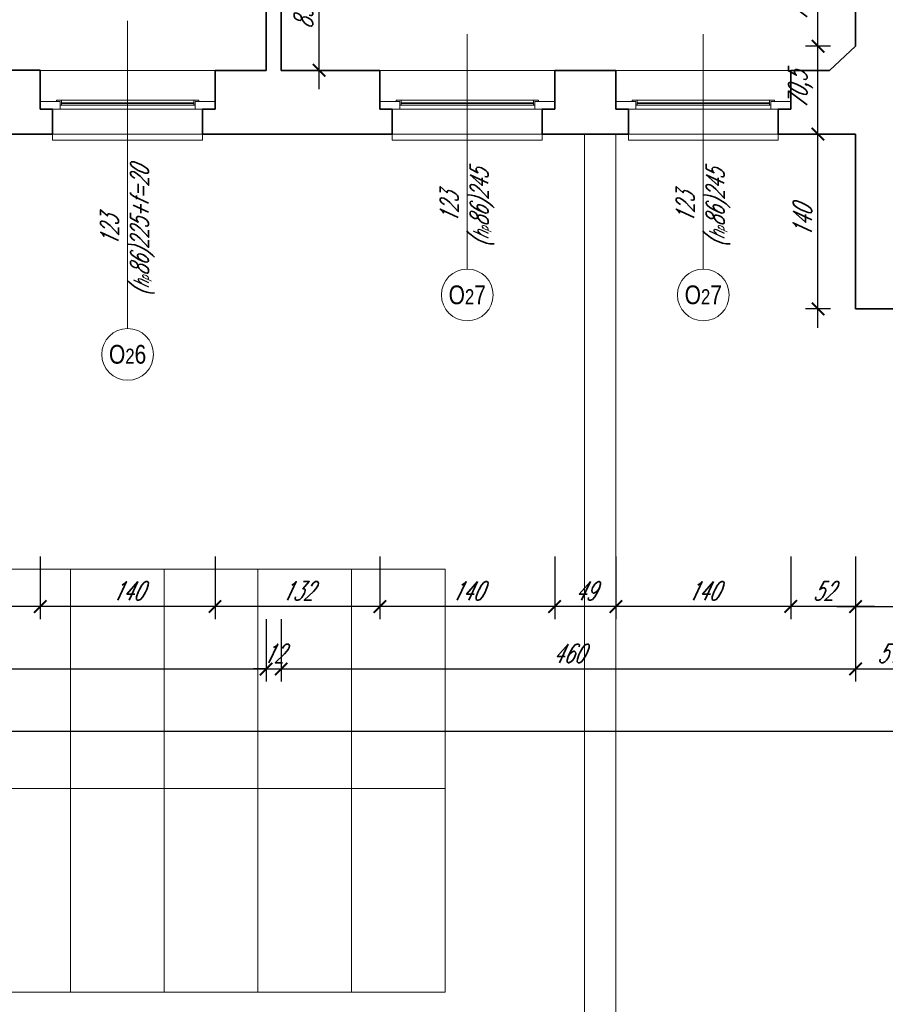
# Model space of a CAD drawing. Header units: millimetres. Extents: x 402 to 79005, y -7782 to 89952.
# Tile 162 of 256: x 23455 to 24149, y 30546 to 31334. Entities that reach past the tile are written whole.
import ezdxf

# ---------------------------------------------------------------- set-up
doc = ezdxf.new("R2010")
doc.units = ezdxf.units.MM
doc.header["$LTSCALE"] = 10
doc.linetypes.add('DASHED', pattern=[19.05, 12.7, -6.35])
doc.layers.get('0').update_dxf_attribs({"lineweight": 0})
doc.layers.get('Defpoints').update_dxf_attribs({"color": 253})
for name, color, linetype, lineweight in [('01 parter - ściany', 253, 'Continuous', 35), ('03-01_okna', 253, 'Continuous', 15), ('04-1_widok', 253, 'Continuous', 5), ('05-01_wymiary', 253, 'Continuous', 5), ('05-03_opis', 253, 'Continuous', 5)]:
    doc.layers.add(name, color=color, linetype=linetype, lineweight=lineweight)
doc.styles.add('ariel', font='ARIAL.TTF', dxfattribs={"width": 0.8})
doc.styles.add('ariel_wym', font='simplex.shx', dxfattribs={"width": 0.65, "oblique": 25})
doc.dimstyles.new('ariel 50', dxfattribs={"dimtxt": 15, "dimasz": 10, "dimexe": 10, "dimexo": 0, "dimgap": 5, "dimtad": 1, "dimdec": 1, "dimrnd": 0.5, "dimtxsty": 'ariel_wym', "dimblk": 'ARCHTICK', "dimcen": 2.5, "dimdle": 15, "dimazin": 0, "dimtfac": 1, "dimtdec": 1, "dimtix": 1, "dimtmove": 0, "dimatfit": 3, "dimldrblk": 'DOT', "dimfxl": 0, "dimarcsym": 0})
doc.dimstyles.new('ariel 50 wnętrze', dxfattribs={"dimtxt": 15, "dimasz": 10, "dimexe": 10, "dimexo": 0, "dimgap": 5, "dimtad": 1, "dimdec": 1, "dimrnd": 0.5, "dimtxsty": 'ariel_wym', "dimblk": 'ARCHTICK', "dimcen": 2.5, "dimdle": 15, "dimazin": 0, "dimtfac": 1, "dimtdec": 1, "dimtix": 1, "dimtmove": 0, "dimatfit": 3, "dimldrblk": 'DOT', "dimfxl": 0, "dimarcsym": 0})

# ---------------------------------------------------------------- blocks, each defined once
blk = doc.blocks.new('_ArchTick')
at = {"color": 0, "linetype": 'ByBlock', "const_width": 0.15}
blk.add_lwpolyline([(-0.5, -0.5), (0.5, 0.5)], dxfattribs=at)
blk = doc.blocks.new('*D1098')
at = {"layer": '05-01_wymiary', "color": 0, "lineweight": -2}
for p, q in [((24124.83, 30904.29), (24124.83, 30854.29)), ((24243.71, 30904.29), (24243.71, 30854.29)), ((24109.83, 30864.29), (24258.71, 30864.29))]:
    blk.add_line(p, q, dxfattribs=at)
at = {"layer": 'Defpoints', "color": 0}
for p in [(24243.71, 31153.49), (24124.83, 31102.5), (24243.71, 30864.29)]:
    blk.add_point(p, dxfattribs=at)
at = {"layer": '05-01_wymiary', "color": 0, "lineweight": -2, "xscale": 10, "yscale": 10, "zscale": 10, "rotation": 180}
blk.add_blockref('_ArchTick', (24124.83, 30864.29), dxfattribs=at)
at = {"layer": '05-01_wymiary', "color": 0, "lineweight": -2, "xscale": 10, "yscale": 10, "zscale": 10}
blk.add_blockref('_ArchTick', (24243.71, 30864.29), dxfattribs=at)
at = {"layer": '05-01_wymiary', "color": 0, "insert": (24184.27, 30876.79), "char_height": 15, "attachment_point": 5, "style": 'ariel_wym'}
blk.add_mtext('119', dxfattribs=at)
blk = doc.blocks.new('_Dot')
at = {"color": 0, "linetype": 'ByBlock', "lineweight": -2}
blk.add_line((-0.5, 0), (-1, 0), dxfattribs=at)
at = {"color": 0, "linetype": 'ByBlock', "const_width": 0.5}
blk.add_lwpolyline([(-0.25, 0, 1), (0.25, 0, 1)], format="xyb", close=True, dxfattribs=at)
blk = doc.blocks.new('*D1382')
at = {"layer": '05-01_wymiary', "color": 0, "lineweight": -2}
for p, q in [((24072.83, 30904.29), (24072.83, 30854.29)), ((24124.83, 30904.29), (24124.83, 30854.29)), ((24139.83, 30864.29), (24057.83, 30864.29))]:
    blk.add_line(p, q, dxfattribs=at)
at = {"layer": 'Defpoints', "color": 0}
for p in [(24072.83, 31293.5), (24124.83, 31102.5), (24072.83, 30864.29)]:
    blk.add_point(p, dxfattribs=at)
at = {"layer": '05-01_wymiary', "color": 0, "lineweight": -2, "xscale": 10, "yscale": 10, "zscale": 10, "rotation": 180}
blk.add_blockref('_ArchTick', (24072.83, 30864.29), dxfattribs=at)
at = {"layer": '05-01_wymiary', "color": 0, "lineweight": -2, "xscale": 10, "yscale": 10, "zscale": 10}
blk.add_blockref('_ArchTick', (24124.83, 30864.29), dxfattribs=at)
at = {"layer": '05-01_wymiary', "color": 0, "insert": (24098.83, 30876.79), "char_height": 15, "attachment_point": 5, "style": 'ariel_wym'}
blk.add_mtext('52', dxfattribs=at)
blk = doc.blocks.new('*D1383')
at = {"layer": '05-01_wymiary', "color": 0, "lineweight": -2}
for p, q in [((23932.83, 30904.29), (23932.83, 30854.29)), ((24072.83, 30904.29), (24072.83, 30854.29)), ((24087.83, 30864.29), (23917.83, 30864.29))]:
    blk.add_line(p, q, dxfattribs=at)
at = {"layer": 'Defpoints', "color": 0}
for p in [(23932.83, 31293.51), (24072.83, 31293.5), (23932.83, 30864.29)]:
    blk.add_point(p, dxfattribs=at)
at = {"layer": '05-01_wymiary', "color": 0, "lineweight": -2, "xscale": 10, "yscale": 10, "zscale": 10, "rotation": 180}
blk.add_blockref('_ArchTick', (23932.83, 30864.29), dxfattribs=at)
at = {"layer": '05-01_wymiary', "color": 0, "lineweight": -2, "xscale": 10, "yscale": 10, "zscale": 10}
blk.add_blockref('_ArchTick', (24072.83, 30864.29), dxfattribs=at)
at = {"layer": '05-01_wymiary', "color": 0, "insert": (24002.83, 30876.79), "char_height": 15, "attachment_point": 5, "style": 'ariel_wym'}
blk.add_mtext('140', dxfattribs=at)
blk = doc.blocks.new('*D1384')
at = {"layer": '05-01_wymiary', "color": 0, "lineweight": -2}
for p, q in [((23883.83, 30904.29), (23883.83, 30854.29)), ((23932.83, 30904.29), (23932.83, 30854.29)), ((23947.83, 30864.29), (23868.83, 30864.29))]:
    blk.add_line(p, q, dxfattribs=at)
at = {"layer": 'Defpoints', "color": 0}
for p in [(23883.83, 31293.51), (23932.83, 31293.51), (23883.83, 30864.29)]:
    blk.add_point(p, dxfattribs=at)
at = {"layer": '05-01_wymiary', "color": 0, "lineweight": -2, "xscale": 10, "yscale": 10, "zscale": 10, "rotation": 180}
blk.add_blockref('_ArchTick', (23883.83, 30864.29), dxfattribs=at)
at = {"layer": '05-01_wymiary', "color": 0, "lineweight": -2, "xscale": 10, "yscale": 10, "zscale": 10}
blk.add_blockref('_ArchTick', (23932.83, 30864.29), dxfattribs=at)
at = {"layer": '05-01_wymiary', "color": 0, "insert": (23908.33, 30876.79), "char_height": 15, "attachment_point": 5, "style": 'ariel_wym'}
blk.add_mtext('49', dxfattribs=at)
blk = doc.blocks.new('*D1385')
at = {"layer": '05-01_wymiary', "color": 0, "lineweight": -2}
for p, q in [((23743.83, 30904.29), (23743.83, 30854.29)), ((23883.83, 30904.29), (23883.83, 30854.29)), ((23898.83, 30864.29), (23728.83, 30864.29))]:
    blk.add_line(p, q, dxfattribs=at)
at = {"layer": 'Defpoints', "color": 0}
for p in [(23743.83, 31293.52), (23883.83, 31293.51), (23743.83, 30864.29)]:
    blk.add_point(p, dxfattribs=at)
at = {"layer": '05-01_wymiary', "color": 0, "lineweight": -2, "xscale": 10, "yscale": 10, "zscale": 10, "rotation": 180}
blk.add_blockref('_ArchTick', (23743.83, 30864.29), dxfattribs=at)
at = {"layer": '05-01_wymiary', "color": 0, "lineweight": -2, "xscale": 10, "yscale": 10, "zscale": 10}
blk.add_blockref('_ArchTick', (23883.83, 30864.29), dxfattribs=at)
at = {"layer": '05-01_wymiary', "color": 0, "insert": (23813.83, 30876.79), "char_height": 15, "attachment_point": 5, "style": 'ariel_wym'}
blk.add_mtext('140', dxfattribs=at)
blk = doc.blocks.new('*D1386')
at = {"layer": '05-01_wymiary', "color": 0, "lineweight": -2}
for p, q in [((23611.88, 30904.29), (23611.88, 30854.29)), ((23743.83, 30904.29), (23743.83, 30854.29)), ((23758.83, 30864.29), (23596.88, 30864.29))]:
    blk.add_line(p, q, dxfattribs=at)
at = {"layer": 'Defpoints', "color": 0}
for p in [(23611.88, 31293.53), (23743.83, 31293.52), (23611.88, 30864.29)]:
    blk.add_point(p, dxfattribs=at)
at = {"layer": '05-01_wymiary', "color": 0, "lineweight": -2, "xscale": 10, "yscale": 10, "zscale": 10, "rotation": 180}
blk.add_blockref('_ArchTick', (23611.88, 30864.29), dxfattribs=at)
at = {"layer": '05-01_wymiary', "color": 0, "lineweight": -2, "xscale": 10, "yscale": 10, "zscale": 10}
blk.add_blockref('_ArchTick', (23743.83, 30864.29), dxfattribs=at)
at = {"layer": '05-01_wymiary', "color": 0, "insert": (23677.86, 30876.79), "char_height": 15, "attachment_point": 5, "style": 'ariel_wym'}
blk.add_mtext('132', dxfattribs=at)
blk = doc.blocks.new('*D1387')
at = {"layer": '05-01_wymiary', "color": 0, "lineweight": -2}
for p, q in [((23471.88, 30904.29), (23471.88, 30854.29)), ((23611.88, 30904.29), (23611.88, 30854.29)), ((23626.88, 30864.29), (23456.88, 30864.29))]:
    blk.add_line(p, q, dxfattribs=at)
at = {"layer": 'Defpoints', "color": 0}
for p in [(23471.88, 31293.53), (23611.88, 31293.53), (23471.88, 30864.29)]:
    blk.add_point(p, dxfattribs=at)
at = {"layer": '05-01_wymiary', "color": 0, "lineweight": -2, "xscale": 10, "yscale": 10, "zscale": 10, "rotation": 180}
blk.add_blockref('_ArchTick', (23471.88, 30864.29), dxfattribs=at)
at = {"layer": '05-01_wymiary', "color": 0, "lineweight": -2, "xscale": 10, "yscale": 10, "zscale": 10}
blk.add_blockref('_ArchTick', (23611.88, 30864.29), dxfattribs=at)
at = {"layer": '05-01_wymiary', "color": 0, "insert": (23541.88, 30876.79), "char_height": 15, "attachment_point": 5, "style": 'ariel_wym'}
blk.add_mtext('140', dxfattribs=at)
blk = doc.blocks.new('*D1388')
at = {"layer": '05-01_wymiary', "color": 0, "lineweight": -2}
for p, q in [((23357.09, 30904.29), (23357.09, 30854.29)), ((23471.88, 30904.29), (23471.88, 30854.29)), ((23486.88, 30864.29), (23342.09, 30864.29))]:
    blk.add_line(p, q, dxfattribs=at)
at = {"layer": 'Defpoints', "color": 0}
for p in [(23357.09, 31293.46), (23471.88, 31293.53), (23357.09, 30864.29)]:
    blk.add_point(p, dxfattribs=at)
at = {"layer": '05-01_wymiary', "color": 0, "lineweight": -2, "xscale": 10, "yscale": 10, "zscale": 10, "rotation": 180}
blk.add_blockref('_ArchTick', (23357.09, 30864.29), dxfattribs=at)
at = {"layer": '05-01_wymiary', "color": 0, "lineweight": -2, "xscale": 10, "yscale": 10, "zscale": 10}
blk.add_blockref('_ArchTick', (23471.88, 30864.29), dxfattribs=at)
at = {"layer": '05-01_wymiary', "color": 0, "insert": (23414.48, 30876.79), "char_height": 15, "attachment_point": 5, "style": 'ariel_wym'}
blk.add_mtext('115', dxfattribs=at)
blk = doc.blocks.new('*D1393')
at = {"layer": '05-01_wymiary', "color": 0, "lineweight": -2}
for p, q in [((22968.66, 30854.29), (22968.66, 30804.29)), ((23652.79, 30854.29), (23652.79, 30804.29)), ((22953.66, 30814.29), (23667.79, 30814.29))]:
    blk.add_line(p, q, dxfattribs=at)
at = {"layer": 'Defpoints', "color": 0}
for p in [(22968.66, 31293.56), (23652.79, 31293.52), (23652.79, 30814.29)]:
    blk.add_point(p, dxfattribs=at)
at = {"layer": '05-01_wymiary', "color": 0, "lineweight": -2, "xscale": 10, "yscale": 10, "zscale": 10, "rotation": 180}
blk.add_blockref('_ArchTick', (22968.66, 30814.29), dxfattribs=at)
at = {"layer": '05-01_wymiary', "color": 0, "lineweight": -2, "xscale": 10, "yscale": 10, "zscale": 10}
blk.add_blockref('_ArchTick', (23652.79, 30814.29), dxfattribs=at)
at = {"layer": '05-01_wymiary', "color": 0, "insert": (23310.72, 30826.79), "char_height": 15, "attachment_point": 5, "style": 'ariel_wym'}
blk.add_mtext('684', dxfattribs=at)
blk = doc.blocks.new('*D1394')
at = {"layer": '05-01_wymiary', "color": 0, "lineweight": -2}
for p, q in [((23652.79, 30854.29), (23652.79, 30804.29)), ((23664.83, 30854.29), (23664.83, 30804.29)), ((23652.79, 30814.29), (23642.79, 30814.29)), ((23652.79, 30814.29), (23664.83, 30814.29)), ((23664.83, 30814.29), (23674.83, 30814.29))]:
    blk.add_line(p, q, dxfattribs=at)
at = {"layer": 'Defpoints', "color": 0}
for p in [(23652.79, 31293.52), (23664.83, 31293.52), (23664.83, 30814.29)]:
    blk.add_point(p, dxfattribs=at)
at = {"layer": '05-01_wymiary', "color": 0, "lineweight": -2, "xscale": 10, "yscale": 10, "zscale": 10}
blk.add_blockref('_ArchTick', (23652.79, 30814.29), dxfattribs=at)
at = {"layer": '05-01_wymiary', "color": 0, "lineweight": -2, "xscale": 10, "yscale": 10, "zscale": 10, "rotation": 180}
blk.add_blockref('_ArchTick', (23664.83, 30814.29), dxfattribs=at)
at = {"layer": '05-01_wymiary', "color": 0, "insert": (23658.81, 30826.79), "char_height": 15, "attachment_point": 5, "style": 'ariel_wym'}
blk.add_mtext('12', dxfattribs=at)
blk = doc.blocks.new('*D1395')
at = {"layer": '05-01_wymiary', "color": 0, "lineweight": -2}
for p, q in [((23664.83, 30854.29), (23664.83, 30804.29)), ((24124.83, 30854.29), (24124.83, 30804.29)), ((23649.83, 30814.29), (24139.83, 30814.29))]:
    blk.add_line(p, q, dxfattribs=at)
at = {"layer": 'Defpoints', "color": 0}
for p in [(23664.83, 31293.52), (24124.83, 31242.5), (24124.83, 30814.29)]:
    blk.add_point(p, dxfattribs=at)
at = {"layer": '05-01_wymiary', "color": 0, "lineweight": -2, "xscale": 10, "yscale": 10, "zscale": 10, "rotation": 180}
blk.add_blockref('_ArchTick', (23664.83, 30814.29), dxfattribs=at)
at = {"layer": '05-01_wymiary', "color": 0, "lineweight": -2, "xscale": 10, "yscale": 10, "zscale": 10}
blk.add_blockref('_ArchTick', (24124.83, 30814.29), dxfattribs=at)
at = {"layer": '05-01_wymiary', "color": 0, "insert": (23894.83, 30826.79), "char_height": 15, "attachment_point": 5, "style": 'ariel_wym'}
blk.add_mtext('460', dxfattribs=at)
blk = doc.blocks.new('*D1396')
at = {"layer": '05-01_wymiary', "color": 0, "lineweight": -2}
for p, q in [((24124.83, 30854.29), (24124.83, 30804.29)), ((24175.83, 30854.29), (24175.83, 30804.29)), ((24109.83, 30814.29), (24190.83, 30814.29))]:
    blk.add_line(p, q, dxfattribs=at)
at = {"layer": 'Defpoints', "color": 0}
for p in [(24124.83, 31242.5), (24175.83, 31242.5), (24175.83, 30814.29)]:
    blk.add_point(p, dxfattribs=at)
at = {"layer": '05-01_wymiary', "color": 0, "lineweight": -2, "xscale": 10, "yscale": 10, "zscale": 10, "rotation": 180}
blk.add_blockref('_ArchTick', (24124.83, 30814.29), dxfattribs=at)
at = {"layer": '05-01_wymiary', "color": 0, "lineweight": -2, "xscale": 10, "yscale": 10, "zscale": 10}
blk.add_blockref('_ArchTick', (24175.83, 30814.29), dxfattribs=at)
at = {"layer": '05-01_wymiary', "color": 0, "insert": (24150.33, 30826.79), "char_height": 15, "attachment_point": 5, "style": 'ariel_wym'}
blk.add_mtext('51', dxfattribs=at)
blk = doc.blocks.new('*D1410')
at = {"layer": '05-01_wymiary', "color": 0, "lineweight": -2}
for p, q in [((22972.22, 30804.29), (22972.22, 30754.29)), ((26786.83, 30804.29), (26786.83, 30754.29)), ((26801.83, 30764.29), (22957.22, 30764.29))]:
    blk.add_line(p, q, dxfattribs=at)
at = {"layer": 'Defpoints', "color": 0}
for p in [(22972.22, 31242.5), (26786.83, 31242.5), (22972.22, 30764.29)]:
    blk.add_point(p, dxfattribs=at)
at = {"layer": '05-01_wymiary', "color": 0, "lineweight": -2, "xscale": 10, "yscale": 10, "zscale": 10, "rotation": 180}
blk.add_blockref('_ArchTick', (22972.22, 30764.29), dxfattribs=at)
at = {"layer": '05-01_wymiary', "color": 0, "lineweight": -2, "xscale": 10, "yscale": 10, "zscale": 10}
blk.add_blockref('_ArchTick', (26786.83, 30764.29), dxfattribs=at)
at = {"layer": '05-01_wymiary', "color": 0, "insert": (24879.53, 30778.22), "char_height": 15, "attachment_point": 5, "style": 'ariel_wym'}
blk.add_mtext('3814,5', dxfattribs=at)
blk = doc.blocks.new('*D1288')
at = {"layer": '05-01_wymiary', "color": 0, "lineweight": -2}
for p, q in [((24094.68, 31087.5), (24094.68, 31257.5)), ((24104.68, 31242.5), (24084.68, 31242.5)), ((24104.68, 31102.5), (24084.68, 31102.5))]:
    blk.add_line(p, q, dxfattribs=at)
at = {"layer": 'Defpoints', "color": 0}
for p in [(24094.68, 31242.5), (24124.83, 31242.5), (24124.83, 31102.5)]:
    blk.add_point(p, dxfattribs=at)
at = {"layer": '05-01_wymiary', "color": 0, "lineweight": -2, "xscale": 10, "yscale": 10, "zscale": 10}
for p, rotation in [((24094.68, 31242.5), 90), ((24094.68, 31102.5), 270)]:
    blk.add_blockref('_ArchTick', p, dxfattribs=dict(at, rotation=rotation))
at = {"layer": '05-01_wymiary', "color": 0, "insert": (24082.18, 31172.5), "char_height": 15, "attachment_point": 5, "rotation": 90, "style": 'ariel_wym'}
blk.add_mtext('140', dxfattribs=at)
blk = doc.blocks.new('*D1289')
at = {"layer": '05-01_wymiary', "color": 0, "lineweight": -2}
for p, q in [((24094.68, 31227.5), (24094.68, 31327.81)), ((24104.68, 31312.81), (24084.68, 31312.81)), ((24104.68, 31242.5), (24084.68, 31242.5))]:
    blk.add_line(p, q, dxfattribs=at)
at = {"layer": 'Defpoints', "color": 0}
for p in [(24094.68, 31312.81), (24124.83, 31312.81), (24124.83, 31242.5)]:
    blk.add_point(p, dxfattribs=at)
at = {"layer": '05-01_wymiary', "color": 0, "lineweight": -2, "xscale": 10, "yscale": 10, "zscale": 10}
for p, rotation in [((24094.68, 31312.81), 90), ((24094.68, 31242.5), 270)]:
    blk.add_blockref('_ArchTick', p, dxfattribs=dict(at, rotation=rotation))
at = {"layer": '05-01_wymiary', "color": 0, "insert": (24080.75, 31277.65), "char_height": 15, "attachment_point": 5, "rotation": 90, "style": 'ariel_wym'}
blk.add_mtext('70,5', dxfattribs=at)
blk = doc.blocks.new('*D1290')
at = {"layer": '05-01_wymiary', "color": 0, "lineweight": -2}
for p, q in [((24094.68, 31297.81), (24094.68, 31398.5)), ((24104.68, 31383.5), (24084.68, 31383.5)), ((24104.68, 31312.81), (24084.68, 31312.81))]:
    blk.add_line(p, q, dxfattribs=at)
at = {"layer": 'Defpoints', "color": 0}
for p in [(24094.68, 31383.5), (24124.83, 31383.5), (24124.83, 31312.81)]:
    blk.add_point(p, dxfattribs=at)
at = {"layer": '05-01_wymiary', "color": 0, "lineweight": -2, "xscale": 10, "yscale": 10, "zscale": 10}
for p, rotation in [((24094.68, 31383.5), 90), ((24094.68, 31312.81), 270)]:
    blk.add_blockref('_ArchTick', p, dxfattribs=dict(at, rotation=rotation))
at = {"layer": '05-01_wymiary', "color": 0, "insert": (24080.75, 31348.15), "char_height": 15, "attachment_point": 5, "rotation": 90, "style": 'ariel_wym'}
blk.add_mtext('70,5', dxfattribs=at)
blk = doc.blocks.new('*D1299')
at = {"layer": '05-01_wymiary', "color": 0, "lineweight": -2}
for p, q in [((24202.39, 31168.5), (24202.39, 31087.5)), ((24192.39, 31153.5), (24212.39, 31153.5)), ((24192.39, 31102.5), (24212.39, 31102.5))]:
    blk.add_line(p, q, dxfattribs=at)
at = {"layer": 'Defpoints', "color": 0}
for p in [(24175.83, 31153.5), (24124.83, 31102.5), (24202.39, 31102.5)]:
    blk.add_point(p, dxfattribs=at)
at = {"layer": '05-01_wymiary', "color": 0, "lineweight": -2, "xscale": 10, "yscale": 10, "zscale": 10}
for p, rotation in [((24202.39, 31153.5), 90), ((24202.39, 31102.5), 270)]:
    blk.add_blockref('_ArchTick', p, dxfattribs=dict(at, rotation=rotation))
at = {"layer": '05-01_wymiary', "color": 0, "insert": (24189.89, 31128), "char_height": 15, "attachment_point": 5, "rotation": 90, "style": 'ariel_wym'}
blk.add_mtext('51', dxfattribs=at)
blk = doc.blocks.new('*D1371')
at = {"layer": '05-01_wymiary', "color": 0, "lineweight": -2}
for p, q in [((23695.19, 31278.52), (23695.19, 31391.51)), ((23685.19, 31376.51), (23705.19, 31376.51)), ((23685.19, 31293.52), (23705.19, 31293.52))]:
    blk.add_line(p, q, dxfattribs=at)
at = {"layer": 'Defpoints', "color": 0}
for p in [(23664.83, 31376.51), (23695.19, 31376.51), (23664.83, 31293.52)]:
    blk.add_point(p, dxfattribs=at)
at = {"layer": '05-01_wymiary', "color": 0, "lineweight": -2, "xscale": 10, "yscale": 10, "zscale": 10}
for p, rotation in [((23695.19, 31376.51), 90), ((23695.19, 31293.52), 270)]:
    blk.add_blockref('_ArchTick', p, dxfattribs=dict(at, rotation=rotation))
at = {"layer": '05-01_wymiary', "color": 0, "insert": (23682.69, 31335.02), "char_height": 15, "attachment_point": 5, "rotation": 90, "style": 'ariel_wym'}
blk.add_mtext('83', dxfattribs=at)

msp = doc.modelspace()

# ---------------------------------------------------------------- linework, layer by layer
at = {"layer": '01 parter - ściany'}
for p, q in [((24124.835, 31312.809), (24124.835, 31383.499)), ((23664.835, 31293.515), (23664.835, 31376.515)), ((23652.792, 31364.971), (23652.789, 31293.524)), ((24103.835, 31293.502), (24124.835, 31312.809)), ((23471.878, 31293.533), (23357.089, 31293.539)), ((23471.878, 31262.54), (23471.878, 31293.533)), ((23652.789, 31293.524), (23611.878, 31293.526)), ((23611.878, 31262.54), (23611.878, 31293.526)), ((23743.835, 31293.519), (23664.835, 31293.523)), ((23743.835, 31262.572), (23743.835, 31293.519)), ((23932.835, 31293.509), (23883.835, 31293.511)), ((23883.835, 31262.572), (23883.835, 31293.511)), ((23932.835, 31262.572), (23932.835, 31293.509)), ((24103.835, 31293.502), (24072.835, 31293.502)), ((24072.835, 31262.572), (24072.835, 31293.502)), ((23471.878, 31262.526), (23481.878, 31262.526)), ((23481.878, 31262.54), (23481.878, 31242.499)), ((23601.878, 31262.54), (23601.878, 31242.499)), ((23601.878, 31262.54), (23611.878, 31262.54)), ((23743.835, 31262.572), (23753.835, 31262.572)), ((23753.835, 31262.572), (23753.835, 31242.499)), ((23873.835, 31262.572), (23873.835, 31242.499)), ((23873.835, 31262.572), (23883.835, 31262.572)), ((23932.835, 31262.572), (23942.835, 31262.572)), ((23942.835, 31262.572), (23942.835, 31242.499)), ((24062.835, 31262.572), (24062.835, 31242.499)), ((24062.835, 31262.572), (24072.835, 31262.572)), ((23481.878, 31242.499), (23347.089, 31242.499)), ((23753.835, 31242.499), (23601.878, 31242.499)), ((23942.835, 31242.499), (23873.835, 31242.499)), ((24124.835, 31242.499), (24062.835, 31242.499)), ((24124.835, 31102.499), (24124.835, 31242.499)), ((24253.709, 31102.505), (24124.835, 31102.499))]:
    msp.add_line(p, q, dxfattribs=at)
at = {"layer": '03-01_okna', "linetype": 'Continuous', "lineweight": 0}
for p, q in [((23488.909, 31269.568), (23488.909, 31265.568)), ((23594.878, 31269.572), (23594.878, 31265.572)), ((23760.866, 31269.568), (23760.866, 31265.568)), ((23866.835, 31269.572), (23866.835, 31265.572)), ((23949.866, 31269.568), (23949.866, 31265.568)), ((24055.835, 31269.572), (24055.835, 31265.572)), ((23595.878, 31265.572), (23487.909, 31265.568)), ((23487.909, 31262.568), (23595.878, 31262.572)), ((23594.878, 31267.572), (23488.909, 31267.568)), ((23594.878, 31267.072), (23488.909, 31267.068)), ((23867.835, 31265.572), (23759.866, 31265.568)), ((23759.866, 31262.568), (23867.835, 31262.572)), ((23866.835, 31267.572), (23760.866, 31267.568)), ((23866.835, 31267.072), (23760.866, 31267.068)), ((24056.835, 31265.572), (23948.866, 31265.568)), ((23948.866, 31262.568), (24056.835, 31262.572)), ((24055.835, 31267.572), (23949.866, 31267.568)), ((24055.835, 31267.072), (23949.866, 31267.068)), ((23481.878, 31242.499), (23481.878, 31237.499)), ((23601.904, 31237.503), (23481.878, 31237.499)), ((23601.904, 31242.503), (23601.904, 31237.503)), ((23753.835, 31242.499), (23753.835, 31237.499)), ((23873.861, 31237.503), (23753.835, 31237.499)), ((23873.861, 31242.503), (23873.861, 31237.503)), ((23942.835, 31242.499), (23942.835, 31237.499)), ((24062.861, 31237.503), (23942.835, 31237.499)), ((24062.861, 31242.503), (24062.861, 31237.503))]:
    msp.add_line(p, q, dxfattribs=at)
at = {"layer": '03-01_okna', "linetype": 'DASHED'}
for p, q in [((23601.904, 31242.503), (23481.878, 31242.499)), ((23873.861, 31242.503), (23753.835, 31242.499)), ((24062.861, 31242.503), (23942.835, 31242.499))]:
    msp.add_line(p, q, dxfattribs=at)
at = {"layer": '03-01_okna', "linetype": 'Continuous', "lineweight": 0}
for points in [[(23471.909, 31268.568), (23487.909, 31268.568), (23487.909, 31262.568), (23471.909, 31262.568)], [(23595.878, 31268.572), (23611.878, 31268.572), (23611.878, 31262.572), (23595.878, 31262.572)], [(23743.866, 31268.568), (23759.866, 31268.568), (23759.866, 31262.568), (23743.866, 31262.568)], [(23867.835, 31268.572), (23883.835, 31268.572), (23883.835, 31262.572), (23867.835, 31262.572)], [(23932.866, 31268.568), (23948.866, 31268.568), (23948.866, 31262.568), (23932.866, 31262.568)], [(24056.835, 31268.572), (24072.835, 31268.572), (24072.835, 31262.572), (24056.835, 31262.572)]]:
    msp.add_lwpolyline(points, close=True, dxfattribs=at)
for points in [[(23598.878, 31268.572), (23598.878, 31269.572), (23484.909, 31269.568), (23484.909, 31268.568)], [(23870.835, 31268.572), (23870.835, 31269.572), (23756.866, 31269.568), (23756.866, 31268.568)], [(24059.835, 31268.572), (24059.835, 31269.572), (23945.866, 31269.568), (23945.866, 31268.568)]]:
    msp.add_lwpolyline(points, dxfattribs=at)
at = {"layer": '04-1_widok'}
for p, q in [((23471.878, 31293.509), (23611.878, 31293.502)), ((23743.835, 31293.509), (23883.835, 31293.502)), ((23932.835, 31293.509), (24072.835, 31293.502)), ((23907.813, 31242.499), (23907.813, 29995.725)), ((23932.835, 31242.499), (23932.825, 30008.499)), ((23196.245, 30894.138), (23796.245, 30894.138)), ((23496.245, 30894.138), (23496.245, 30555.693)), ((23571.245, 30555.693), (23571.245, 30894.138)), ((23646.245, 30894.138), (23646.245, 30555.693)), ((23721.245, 30555.693), (23721.245, 30894.138)), ((23796.245, 30894.138), (23796.245, 30555.693)), ((23196.245, 30718.705), (23796.245, 30718.705)), ((23796.245, 30555.693), (23196.245, 30555.693))]:
    msp.add_line(p, q, dxfattribs=at)
at = {"layer": '05-03_opis', "lineweight": 0}
for p, q in [((23541.891, 31333.04), (23541.891, 31086.802)), ((23813.848, 31322.436), (23813.848, 31134.419)), ((24002.848, 31322.436), (24002.848, 31134.419))]:
    msp.add_line(p, q, dxfattribs=at)
for centre in [(23813.848, 31113.73), (24002.848, 31113.73), (23541.891, 31066.112)]:
    msp.add_circle(centre, 20.689, dxfattribs=at)

# ---------------------------------------------------------------- texts
at = {"layer": '05-03_opis', "lineweight": 0, "char_height": 14.4, "attachment_point": 5, "rotation": 90, "style": 'ariel_wym'}
for s, insert, width in [('123\\P({\\H0.8333x;h\\H0.6x;p}86)225+f=20', (23541.891, 31164.795), 120.88173), ('123\\P({\\H0.8333x;h\\H0.6x;p}86)245', (23813.848, 31183.302), 62.66128), ('123\\P({\\H0.8333x;h\\H0.6x;p}86)245', (24002.848, 31183.302), 62.66128)]:
    msp.add_mtext(s, dxfattribs=dict(at, insert=insert, width=width))
at = {"layer": '05-03_opis', "lineweight": 0, "char_height": 15, "width": 75.19353, "attachment_point": 5, "style": 'ariel'}
for s, insert in [('O{\\H0.8x;2}7', (23813.848, 31113.73)), ('O{\\H0.8x;2}7', (24002.848, 31113.73)), ('O{\\H0.8x;2}6', (23541.891, 31066.112))]:
    msp.add_mtext(s, dxfattribs=dict(at, insert=insert))

# ---------------------------------------------------------------- dimensions: what is measured, and where the dimension line sits
at = {"layer": '05-01_wymiary'}
for base, p1, p2, picture, middle in [((24094.677, 31383.499), (24124.835, 31312.809), (24124.835, 31383.499), '*D1290', (24080.749, 31348.154)), ((24094.677, 31312.809), (24124.835, 31242.499), (24124.835, 31312.809), '*D1289', (24080.749, 31277.654)), ((24202.392, 31102.499), (24175.835, 31153.499), (24124.835, 31102.499), '*D1299', (24189.892, 31127.999))]:
    dim = msp.add_linear_dim(base=base, p1=p1, p2=p2, angle=90, dimstyle='ariel 50 wnętrze', override={"dimtmove": 1}, dxfattribs=at)
    dim.commit()
    dim.dimension.update_dxf_attribs({"geometry": picture, "text_midpoint": middle})
for base, p1, p2, picture, middle in [((23695.19, 31376.515), (23664.835, 31293.523), (23664.835, 31376.515), '*D1371', (23682.69, 31335.019)), ((24094.677, 31242.499), (24124.835, 31102.499), (24124.835, 31242.499), '*D1288', (24082.177, 31172.499))]:
    dim = msp.add_linear_dim(base=base, p1=p1, p2=p2, angle=90, dimstyle='ariel 50 wnętrze', dxfattribs=at)
    dim.commit()
    dim.dimension.update_dxf_attribs({"geometry": picture, "text_midpoint": middle})
for base, p1, p2, picture, middle in [((23652.789, 30814.289), (22968.661, 31293.56), (23652.789, 31293.524), '*D1393', (23310.725, 30826.789)), ((22972.224, 30764.289), (26786.835, 31242.499), (22972.224, 31242.499), '*D1410', (24879.529, 30778.218)), ((24243.707, 30864.289), (24124.835, 31102.499), (24243.707, 31153.488), '*D1098', (24184.271, 30876.789))]:
    dim = msp.add_linear_dim(base=base, p1=p1, p2=p2, dimstyle='ariel 50', dxfattribs=at)
    dim.commit()
    dim.dimension.update_dxf_attribs({"geometry": picture, "text_midpoint": middle})
for base, p1, p2, picture, middle in [((23357.089, 30864.289), (23471.878, 31293.533), (23357.089, 31293.456), '*D1388', (23414.484, 30876.789)), ((23471.878, 30864.289), (23611.878, 31293.526), (23471.878, 31293.533), '*D1387', (23541.878, 30876.789)), ((23611.878, 30864.289), (23743.835, 31293.519), (23611.878, 31293.526), '*D1386', (23677.856, 30876.789)), ((23664.835, 30814.289), (23652.789, 31293.524), (23664.835, 31293.523), '*D1394', (23658.812, 30826.789)), ((24124.835, 30814.289), (23664.835, 31293.523), (24124.835, 31242.499), '*D1395', (23894.835, 30826.789)), ((23743.835, 30864.289), (23883.835, 31293.511), (23743.835, 31293.519), '*D1385', (23813.835, 30876.789)), ((23883.835, 30864.289), (23932.835, 31293.509), (23883.835, 31293.511), '*D1384', (23908.335, 30876.789)), ((23932.835, 30864.289), (24072.835, 31293.502), (23932.835, 31293.509), '*D1383', (24002.835, 30876.789)), ((24072.835, 30864.289), (24124.835, 31102.499), (24072.835, 31293.502), '*D1382', (24098.835, 30876.789)), ((24175.835, 30814.289), (24124.835, 31242.499), (24175.835, 31242.499), '*D1396', (24150.335, 30826.789))]:
    dim = msp.add_linear_dim(base=base, p1=p1, p2=p2, dimstyle='ariel 50', override={"dimtmove": 1}, dxfattribs=at)
    dim.commit()
    dim.dimension.update_dxf_attribs({"geometry": picture, "text_midpoint": middle})

doc.saveas('drawing.dxf')
